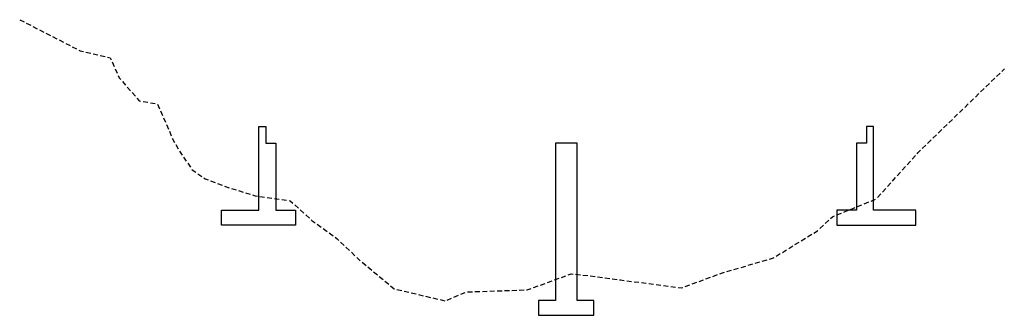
# Model space of a CAD drawing. Header units: metres. Extents: x -53000 to -50572, y -90750 to -89873.
# Tile 27 of 27: x -50672 to -50572, y -90185 to -90155. Entities that reach past the tile are written whole.
import ezdxf

# ---------------------------------------------------------------- set-up
doc = ezdxf.new("R2010")
doc.units = ezdxf.units.M
doc.linetypes.add('DASHED', pattern=[0.75, 0.5, -0.25])
doc.layers.add('3D化', color=7, linetype='Continuous')

msp = doc.modelspace()

# ---------------------------------------------------------------- linework, layer by layer
at = {"color": 1, "linetype": 'DASHED', "flags": 128}
msp.add_lwpolyline([(-50672.44, -90155.09), (-50666.29, -90158.25), (-50663.25, -90158.96), (-50662.33, -90160.99), (-50660.3, -90163.32), (-50658.47, -90163.63), (-50656.95, -90167.08), (-50656.24, -90168.4), (-50654.92, -90170.32), (-50653.6, -90171.24), (-50651.16, -90172.15), (-50648.52, -90172.96), (-50644.96, -90173.47), (-50642.73, -90175.5), (-50640.19, -90177.33), (-50637.95, -90179.46), (-50634.4, -90182.4), (-50629.22, -90183.62), (-50627.08, -90182.71), (-50620.89, -90182.5), (-50616.42, -90180.88), (-50614.49, -90181.08), (-50611.44, -90181.49), (-50605.24, -90182.3), (-50601.08, -90180.78), (-50595.9, -90179.26), (-50591.43, -90176.52), (-50589.9, -90175.09), (-50585.43, -90173.27), (-50581.23, -90168.6), (-50572.44, -90160.09)], dxfattribs=at)
at = {"color": 3, "flags": 128}
msp.add_lwpolyline([(-50615.84, -90167.61), (-50618.04, -90167.61), (-50618.04, -90183.58), (-50619.74, -90183.58), (-50619.74, -90185.08), (-50614.14, -90185.08), (-50614.14, -90183.58), (-50615.84, -90183.58)], close=True, dxfattribs=at)
at = {"layer": '3D化', "color": 3, "linetype": 'Continuous'}
for points in [[(-50648.14, -90165.93), (-50647.44, -90165.93), (-50647.44, -90167.61), (-50646.44, -90167.61), (-50646.44, -90174.43), (-50644.44, -90174.43), (-50644.44, -90175.93), (-50651.94, -90175.93), (-50651.94, -90174.43), (-50648.14, -90174.43)], [(-50586.44, -90165.93), (-50586.44, -90167.61), (-50587.44, -90167.61), (-50587.44, -90174.43), (-50589.44, -90174.43), (-50589.44, -90175.93), (-50581.44, -90175.93), (-50581.44, -90174.43), (-50585.74, -90174.43), (-50585.74, -90165.93)]]:
    msp.add_lwpolyline(points, close=True, dxfattribs=at)

doc.saveas('drawing.dxf')
